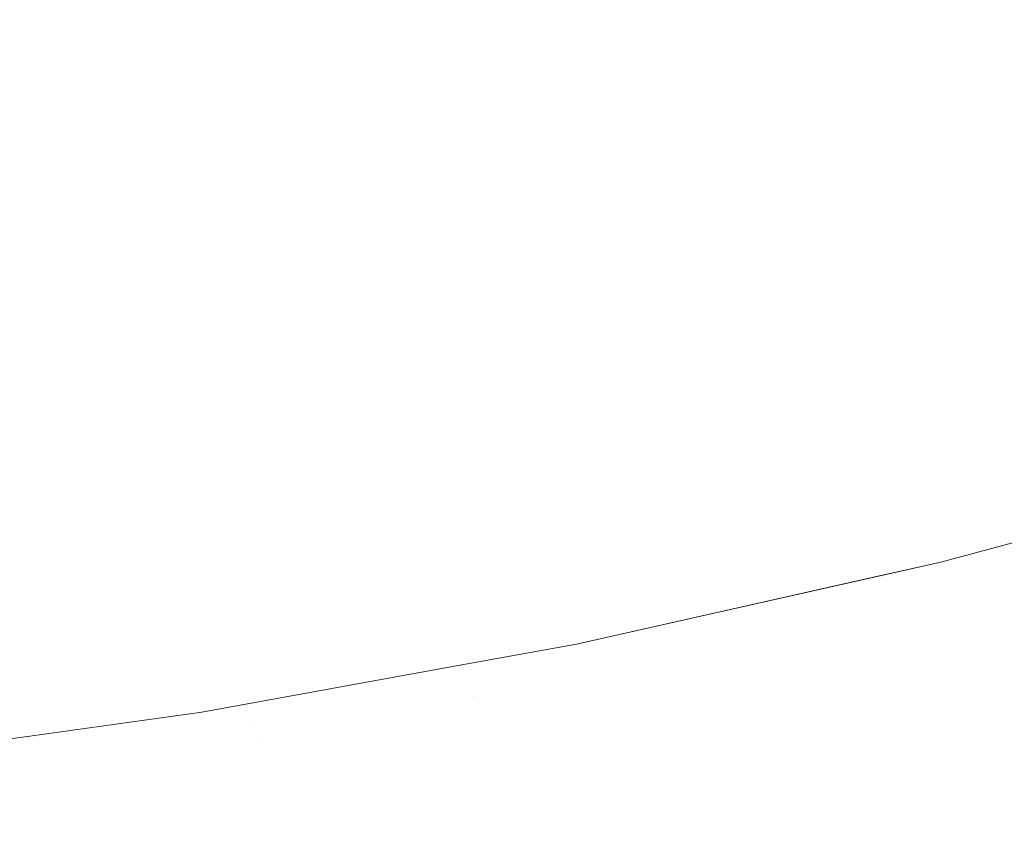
# Model space of a CAD drawing. Header units: centimetres. Extents: x -35.1 to 36.2, y 4.2 to 6.
# Tile 225 of 256: x 12.0502 to 12.087, y 4.5002 to 4.5305. Entities that reach past the tile are written whole.
import ezdxf

# ---------------------------------------------------------------- set-up
doc = ezdxf.new("R2010")
doc.units = ezdxf.units.CM
doc.header["$LTSCALE"] = 2.54
doc.layers.add('Lucido design-1', color=7, linetype='Continuous')

# ---------------------------------------------------------------- blocks, each defined once
blk = doc.blocks.new('Gruppo-4-1')
at = {"color": 7, "linetype": 'Continuous', "lineweight": 9}
blk.add_3dface([(-34.952766, 5.900212, -2276.22217), (-34.952766, 4.300212, -2276.22217), (36.079692, 4.300212, -2276.22217), (36.079692, 5.900212, -2276.22217)], dxfattribs=at)
for points, invisible_edges in [([(12.080947, 4.531262, -2276.661164), (12.087751, 4.533151, -2276.661164), (12.088499, 4.531711, -2276.663225), (12.081637, 4.529806, -2276.663225)], 15), ([(12.050778, 4.531774, -2276.653313), (12.057699, 4.533003, -2276.653313), (12.058278, 4.5313, -2276.655213), (12.051286, 4.530058, -2276.655213)], 15), ([(12.080947, 4.531262, -2276.661164), (12.074033, 4.52952, -2276.661164), (12.07338, 4.531044, -2276.65914), (12.080232, 4.532771, -2276.65914)], 15), ([(12.065818, 4.531056, -2276.657156), (12.05884, 4.529646, -2276.657156), (12.058278, 4.5313, -2276.655213), (12.065188, 4.532696, -2276.655213)], 15), ([(12.065818, 4.531056, -2276.657156), (12.072705, 4.532619, -2276.657156), (12.07338, 4.531044, -2276.65914), (12.066428, 4.529466, -2276.65914)], 15), ([(12.051286, 4.530058, -2276.655213), (12.044223, 4.528974, -2276.655213), (12.043786, 4.530701, -2276.653313), (12.050778, 4.531774, -2276.653313)], 15), ([(12.081637, 4.529806, -2276.663225), (12.088499, 4.531711, -2276.663225), (12.089221, 4.530324, -2276.665321), (12.082301, 4.528403, -2276.665321)], 15), ([(12.051286, 4.530058, -2276.655213), (12.058278, 4.5313, -2276.655213), (12.05884, 4.529646, -2276.657156), (12.05178, 4.528391, -2276.657156)], 15), ([(12.066428, 4.529466, -2276.65914), (12.059384, 4.528042, -2276.65914), (12.05884, 4.529646, -2276.657156), (12.065818, 4.531056, -2276.657156)], 15), ([(12.066428, 4.529466, -2276.65914), (12.07338, 4.531044, -2276.65914), (12.074033, 4.52952, -2276.661164), (12.067019, 4.527928, -2276.661164)], 15), ([(12.081637, 4.529806, -2276.663225), (12.074664, 4.528048, -2276.663225), (12.074033, 4.52952, -2276.661164), (12.080947, 4.531262, -2276.661164)], 15), ([(12.082301, 4.528403, -2276.665321), (12.089221, 4.530324, -2276.665321), (12.089914, 4.52899, -2276.667449), (12.082941, 4.527054, -2276.667449)], 15), ([(12.05178, 4.528391, -2276.657156), (12.044647, 4.527297, -2276.657156), (12.044223, 4.528974, -2276.655213), (12.051286, 4.530058, -2276.655213)], 15), ([(12.05178, 4.528391, -2276.657156), (12.05884, 4.529646, -2276.657156), (12.059384, 4.528042, -2276.65914), (12.052258, 4.526777, -2276.65914)], 15), ([(12.067019, 4.527928, -2276.661164), (12.059911, 4.526491, -2276.661164), (12.059384, 4.528042, -2276.65914), (12.066428, 4.529466, -2276.65914)], 15), ([(12.067019, 4.527928, -2276.661164), (12.074033, 4.52952, -2276.661164), (12.074664, 4.528048, -2276.663225), (12.067589, 4.526443, -2276.663225)], 15), ([(12.082301, 4.528403, -2276.665321), (12.075271, 4.526631, -2276.665321), (12.074664, 4.528048, -2276.663225), (12.081637, 4.529806, -2276.663225)], 15), ([(12.082941, 4.527054, -2276.667449), (12.089914, 4.52899, -2276.667449), (12.090579, 4.527711, -2276.669608), (12.083553, 4.525761, -2276.669608)], 15), ([(12.052258, 4.526777, -2276.65914), (12.045059, 4.525672, -2276.65914), (12.044647, 4.527297, -2276.657156), (12.05178, 4.528391, -2276.657156)], 15), ([(12.082941, 4.527054, -2276.667449), (12.075855, 4.525268, -2276.667449), (12.075271, 4.526631, -2276.665321), (12.082301, 4.528403, -2276.665321)], 15), ([(12.052258, 4.526777, -2276.65914), (12.059384, 4.528042, -2276.65914), (12.059911, 4.526491, -2276.661164), (12.052721, 4.525214, -2276.661164)], 15), ([(12.067589, 4.526443, -2276.663225), (12.074664, 4.528048, -2276.663225), (12.075271, 4.526631, -2276.665321), (12.068138, 4.525012, -2276.665321)], 15), ([(12.067589, 4.526443, -2276.663225), (12.06042, 4.524994, -2276.663225), (12.059911, 4.526491, -2276.661164), (12.067019, 4.527928, -2276.661164)], 15), ([(12.083553, 4.525761, -2276.669608), (12.090579, 4.527711, -2276.669608), (12.091215, 4.526488, -2276.671794), (12.08414, 4.524524, -2276.671794)], 15), ([(12.083553, 4.525761, -2276.669608), (12.076415, 4.523962, -2276.669608), (12.075855, 4.525268, -2276.667449), (12.082941, 4.527054, -2276.667449)], 15), ([(12.052721, 4.525214, -2276.661164), (12.045457, 4.5241, -2276.661164), (12.045059, 4.525672, -2276.65914), (12.052258, 4.526777, -2276.65914)], 15), ([(12.068138, 4.525012, -2276.665321), (12.075271, 4.526631, -2276.665321), (12.075855, 4.525268, -2276.667449), (12.068666, 4.523637, -2276.667449)], 15), ([(12.052721, 4.525214, -2276.661164), (12.059911, 4.526491, -2276.661164), (12.06042, 4.524994, -2276.663225), (12.053168, 4.523706, -2276.663225)], 15), ([(12.068138, 4.525012, -2276.665321), (12.06091, 4.523551, -2276.665321), (12.06042, 4.524994, -2276.663225), (12.067589, 4.526443, -2276.663225)], 15), ([(12.08414, 4.524524, -2276.671794), (12.091215, 4.526488, -2276.671794), (12.091822, 4.52532, -2276.674006), (12.084699, 4.523343, -2276.674006)], 15), ([(12.08414, 4.524524, -2276.671794), (12.07695, 4.522712, -2276.671794), (12.076415, 4.523962, -2276.669608), (12.083553, 4.525761, -2276.669608)], 15), ([(12.053168, 4.523706, -2276.663225), (12.045841, 4.522582, -2276.663225), (12.045457, 4.5241, -2276.661164), (12.052721, 4.525214, -2276.661164)], 15), ([(12.068666, 4.523637, -2276.667449), (12.075855, 4.525268, -2276.667449), (12.076415, 4.523962, -2276.669608), (12.069172, 4.522318, -2276.669608)], 15), ([(12.084699, 4.523343, -2276.674006), (12.091822, 4.52532, -2276.674006), (12.092399, 4.52421, -2276.676241), (12.085231, 4.52222, -2276.676241)], 15), ([(12.053168, 4.523706, -2276.663225), (12.06042, 4.524994, -2276.663225), (12.06091, 4.523551, -2276.665321), (12.053598, 4.522253, -2276.665321)], 15), ([(12.068666, 4.523637, -2276.667449), (12.061381, 4.522165, -2276.667449), (12.06091, 4.523551, -2276.665321), (12.068138, 4.525012, -2276.665321)], 15), ([(12.084699, 4.523343, -2276.674006), (12.077462, 4.521519, -2276.674006), (12.07695, 4.522712, -2276.671794), (12.08414, 4.524524, -2276.671794)], 15), ([(12.069172, 4.522318, -2276.669608), (12.076415, 4.523962, -2276.669608), (12.07695, 4.522712, -2276.671794), (12.069656, 4.521056, -2276.671794)], 15), ([(12.085231, 4.52222, -2276.676241), (12.092399, 4.52421, -2276.676241), (12.092947, 4.523156, -2276.678496), (12.085736, 4.521154, -2276.678496)], 15), ([(12.053598, 4.522253, -2276.665321), (12.046211, 4.521119, -2276.665321), (12.045841, 4.522582, -2276.663225), (12.053168, 4.523706, -2276.663225)], 15), ([(12.069172, 4.522318, -2276.669608), (12.061833, 4.520835, -2276.669608), (12.061381, 4.522165, -2276.667449), (12.068666, 4.523637, -2276.667449)], 15), ([(12.053598, 4.522253, -2276.665321), (12.06091, 4.523551, -2276.665321), (12.061381, 4.522165, -2276.667449), (12.054012, 4.520856, -2276.667449)], 15), ([(12.085231, 4.52222, -2276.676241), (12.077948, 4.520384, -2276.676241), (12.077462, 4.521519, -2276.674006), (12.084699, 4.523343, -2276.674006)], 15), ([(12.085736, 4.521154, -2276.678496), (12.092947, 4.523156, -2276.678496), (12.093465, 4.52216, -2276.680769), (12.086213, 4.520147, -2276.680769)], 15), ([(12.069656, 4.521056, -2276.671794), (12.07695, 4.522712, -2276.671794), (12.077462, 4.521519, -2276.674006), (12.070118, 4.519852, -2276.674006)], 15), ([(12.054012, 4.520856, -2276.667449), (12.046566, 4.519713, -2276.667449), (12.046211, 4.521119, -2276.665321), (12.053598, 4.522253, -2276.665321)], 15), ([(12.054012, 4.520856, -2276.667449), (12.061381, 4.522165, -2276.667449), (12.061833, 4.520835, -2276.669608), (12.054409, 4.519516, -2276.669608)], 15), ([(12.069656, 4.521056, -2276.671794), (12.062265, 4.519563, -2276.671794), (12.061833, 4.520835, -2276.669608), (12.069172, 4.522318, -2276.669608)], 15), ([(12.085736, 4.521154, -2276.678496), (12.078409, 4.519308, -2276.678496), (12.077948, 4.520384, -2276.676241), (12.085231, 4.52222, -2276.676241)], 15), ([(12.086213, 4.520147, -2276.680769), (12.093465, 4.52216, -2276.680769), (12.093953, 4.521222, -2276.683058), (12.086663, 4.519198, -2276.683058)], 15), ([(12.070118, 4.519852, -2276.674006), (12.077462, 4.521519, -2276.674006), (12.077948, 4.520384, -2276.676241), (12.070558, 4.518707, -2276.676241)], 15), ([(12.070118, 4.519852, -2276.674006), (12.062678, 4.518349, -2276.674006), (12.062265, 4.519563, -2276.671794), (12.069656, 4.521056, -2276.671794)], 15), ([(12.086213, 4.520147, -2276.680769), (12.078845, 4.51829, -2276.680769), (12.078409, 4.519308, -2276.678496), (12.085736, 4.521154, -2276.678496)], 15), ([(12.086663, 4.519198, -2276.683058), (12.093953, 4.521222, -2276.683058), (12.094411, 4.520341, -2276.68536), (12.087085, 4.518308, -2276.68536)], 15), ([(12.054409, 4.519516, -2276.669608), (12.046908, 4.518365, -2276.669608), (12.046566, 4.519713, -2276.667449), (12.054012, 4.520856, -2276.667449)], 15), ([(12.054409, 4.519516, -2276.669608), (12.061833, 4.520835, -2276.669608), (12.062265, 4.519563, -2276.671794), (12.054788, 4.518234, -2276.671794)], 15), ([(12.070558, 4.518707, -2276.676241), (12.077948, 4.520384, -2276.676241), (12.078409, 4.519308, -2276.678496), (12.070975, 4.517621, -2276.678496)], 15), ([(12.086663, 4.519198, -2276.683058), (12.079256, 4.517331, -2276.683058), (12.078845, 4.51829, -2276.680769), (12.086213, 4.520147, -2276.680769)], 15), ([(12.054788, 4.518234, -2276.671794), (12.062265, 4.519563, -2276.671794), (12.062678, 4.518349, -2276.674006), (12.05515, 4.517012, -2276.674006)], 15), ([(12.070558, 4.518707, -2276.676241), (12.06307, 4.517194, -2276.676241), (12.062678, 4.518349, -2276.674006), (12.070118, 4.519852, -2276.674006)], 15), ([(12.054788, 4.518234, -2276.671794), (12.047234, 4.517075, -2276.671794), (12.046908, 4.518365, -2276.669608), (12.054409, 4.519516, -2276.669608)], 15), ([(12.070975, 4.517621, -2276.678496), (12.078409, 4.519308, -2276.678496), (12.078845, 4.51829, -2276.680769), (12.071369, 4.516593, -2276.680769)], 15), ([(12.087085, 4.518308, -2276.68536), (12.079642, 4.516431, -2276.68536), (12.079256, 4.517331, -2276.683058), (12.086663, 4.519198, -2276.683058)], 15), ([(12.070975, 4.517621, -2276.678496), (12.063442, 4.516098, -2276.678496), (12.06307, 4.517194, -2276.676241), (12.070558, 4.518707, -2276.676241)], 15), ([(12.05515, 4.517012, -2276.674006), (12.047545, 4.515845, -2276.674006), (12.047234, 4.517075, -2276.671794), (12.054788, 4.518234, -2276.671794)], 15), ([(12.05515, 4.517012, -2276.674006), (12.062678, 4.518349, -2276.674006), (12.06307, 4.517194, -2276.676241), (12.055495, 4.515848, -2276.676241)], 15), ([(12.071369, 4.516593, -2276.680769), (12.078845, 4.51829, -2276.680769), (12.079256, 4.517331, -2276.683058), (12.07174, 4.515626, -2276.683058)], 15), ([(12.087479, 4.517476, -2276.687674), (12.080002, 4.515591, -2276.687674), (12.079642, 4.516431, -2276.68536), (12.087085, 4.518308, -2276.68536)], 15), ([(12.071369, 4.516593, -2276.680769), (12.063794, 4.515062, -2276.680769), (12.063442, 4.516098, -2276.678496), (12.070975, 4.517621, -2276.678496)], 15), ([(12.07174, 4.515626, -2276.683058), (12.079256, 4.517331, -2276.683058), (12.079642, 4.516431, -2276.68536), (12.072089, 4.514718, -2276.68536)], 15), ([(12.087846, 4.516702, -2276.689995), (12.080337, 4.514809, -2276.689995), (12.080002, 4.515591, -2276.687674), (12.087479, 4.517476, -2276.687674)], 15), ([(12.055495, 4.515848, -2276.676241), (12.047842, 4.514674, -2276.676241), (12.047545, 4.515845, -2276.674006), (12.05515, 4.517012, -2276.674006)], 15), ([(12.055495, 4.515848, -2276.676241), (12.06307, 4.517194, -2276.676241), (12.063442, 4.516098, -2276.678496), (12.055822, 4.514744, -2276.678496)], 15), ([(12.07174, 4.515626, -2276.683058), (12.064126, 4.514087, -2276.683058), (12.063794, 4.515062, -2276.680769), (12.071369, 4.516593, -2276.680769)], 15), ([(12.088185, 4.515986, -2276.692323), (12.080647, 4.514086, -2276.692323), (12.080337, 4.514809, -2276.689995), (12.087846, 4.516702, -2276.689995)], 15), ([(12.072089, 4.514718, -2276.68536), (12.079642, 4.516431, -2276.68536), (12.080002, 4.515591, -2276.687674), (12.072415, 4.513869, -2276.687674)], 15), ([(12.055822, 4.514744, -2276.678496), (12.063442, 4.516098, -2276.678496), (12.063794, 4.515062, -2276.680769), (12.056131, 4.513701, -2276.680769)], 15), ([(12.088497, 4.515328, -2276.694654), (12.080931, 4.513421, -2276.694654), (12.080647, 4.514086, -2276.692323), (12.088185, 4.515986, -2276.692323)], 15), ([(12.055822, 4.514744, -2276.678496), (12.048123, 4.513563, -2276.678496), (12.047842, 4.514674, -2276.676241), (12.055495, 4.515848, -2276.676241)], 15), ([(12.072089, 4.514718, -2276.68536), (12.064437, 4.513171, -2276.68536), (12.064126, 4.514087, -2276.683058), (12.07174, 4.515626, -2276.683058)], 15), ([(12.072415, 4.513869, -2276.687674), (12.080002, 4.515591, -2276.687674), (12.080337, 4.514809, -2276.689995), (12.072718, 4.51308, -2276.689995)], 15), ([(12.088782, 4.514727, -2276.696987), (12.081192, 4.512814, -2276.696987), (12.080931, 4.513421, -2276.694654), (12.088497, 4.515328, -2276.694654)], 15), ([(12.056131, 4.513701, -2276.680769), (12.063794, 4.515062, -2276.680769), (12.064126, 4.514087, -2276.683058), (12.056422, 4.512718, -2276.683058)], 15), ([(12.072718, 4.51308, -2276.689995), (12.080337, 4.514809, -2276.689995), (12.080647, 4.514086, -2276.692323), (12.072998, 4.51235, -2276.692323)], 15), ([(12.056131, 4.513701, -2276.680769), (12.048388, 4.512513, -2276.680769), (12.048123, 4.513563, -2276.678496), (12.055822, 4.514744, -2276.678496)], 15), ([(12.072415, 4.513869, -2276.687674), (12.064728, 4.512315, -2276.687674), (12.064437, 4.513171, -2276.68536), (12.072089, 4.514718, -2276.68536)], 15), ([(12.089039, 4.514183, -2276.699319), (12.081427, 4.512265, -2276.699319), (12.081192, 4.512814, -2276.696987), (12.088782, 4.514727, -2276.696987)], 15), ([(12.056422, 4.512718, -2276.683058), (12.064126, 4.514087, -2276.683058), (12.064437, 4.513171, -2276.68536), (12.056695, 4.511796, -2276.68536)], 15), ([(12.072998, 4.51235, -2276.692323), (12.080647, 4.514086, -2276.692323), (12.080931, 4.513421, -2276.694654), (12.073255, 4.511679, -2276.694654)], 15), ([(12.08927, 4.513695, -2276.701649), (12.081638, 4.511772, -2276.701649), (12.081427, 4.512265, -2276.699319), (12.089039, 4.514183, -2276.699319)], 15), ([(12.056422, 4.512718, -2276.683058), (12.048639, 4.511524, -2276.683058), (12.048388, 4.512513, -2276.680769), (12.056131, 4.513701, -2276.680769)], 15), ([(12.072718, 4.51308, -2276.689995), (12.064998, 4.51152, -2276.689995), (12.064728, 4.512315, -2276.687674), (12.072415, 4.513869, -2276.687674)], 15), ([(12.089475, 4.513263, -2276.703974), (12.081825, 4.511335, -2276.703974), (12.081638, 4.511772, -2276.701649), (12.08927, 4.513695, -2276.701649)], 15), ([(12.084622, 4.510259, -2276.72217), (12.097792, 4.513791, -2276.72217), (12.097792, 4.513791, -2276.92217), (12.090203, 4.511756, -2276.92217)], 10), ([(12.097792, 4.513791, -2276.72217), (12.084622, 4.510259, -2276.72217), (12.09021, 4.511713, -2276.71995)], 10), ([(12.073255, 4.511679, -2276.694654), (12.080931, 4.513421, -2276.694654), (12.081192, 4.512814, -2276.696987), (12.07349, 4.511067, -2276.696987)], 15), ([(12.056695, 4.511796, -2276.68536), (12.064437, 4.513171, -2276.68536), (12.064728, 4.512315, -2276.687674), (12.05695, 4.510934, -2276.687674)], 15), ([(12.072998, 4.51235, -2276.692323), (12.065248, 4.510784, -2276.692323), (12.064998, 4.51152, -2276.689995), (12.072718, 4.51308, -2276.689995)], 15), ([(12.089654, 4.512885, -2276.706291), (12.081989, 4.510953, -2276.706291), (12.081825, 4.511335, -2276.703974), (12.089475, 4.513263, -2276.703974)], 15), ([(12.056695, 4.511796, -2276.68536), (12.048874, 4.510596, -2276.68536), (12.048639, 4.511524, -2276.683058), (12.056422, 4.512718, -2276.683058)], 15), ([(12.07349, 4.511067, -2276.696987), (12.081192, 4.512814, -2276.696987), (12.081427, 4.512265, -2276.699319), (12.073703, 4.510512, -2276.699319)], 15), ([(12.089808, 4.512561, -2276.7086), (12.082129, 4.510626, -2276.7086), (12.081989, 4.510953, -2276.706291), (12.089654, 4.512885, -2276.706291)], 15), ([(12.089936, 4.51229, -2276.710899), (12.082247, 4.510352, -2276.710899), (12.082129, 4.510626, -2276.7086), (12.089808, 4.512561, -2276.7086)], 15), ([(12.05695, 4.510934, -2276.687674), (12.064728, 4.512315, -2276.687674), (12.064998, 4.51152, -2276.689995), (12.057188, 4.510132, -2276.689995)], 15), ([(12.073255, 4.511679, -2276.694654), (12.065478, 4.510107, -2276.694654), (12.065248, 4.510784, -2276.692323), (12.072998, 4.51235, -2276.692323)], 15), ([(12.073703, 4.510512, -2276.699319), (12.081427, 4.512265, -2276.699319), (12.081638, 4.511772, -2276.701649), (12.073894, 4.510014, -2276.701649)], 15), ([(12.09004, 4.512071, -2276.713185), (12.082342, 4.51013, -2276.713185), (12.082247, 4.510352, -2276.710899), (12.089936, 4.51229, -2276.710899)], 15), ([(12.09012, 4.511902, -2276.715456), (12.082415, 4.50996, -2276.715456), (12.082342, 4.51013, -2276.713185), (12.09004, 4.512071, -2276.713185)], 15), ([(12.090177, 4.511783, -2276.717712), (12.082466, 4.50984, -2276.717712), (12.082415, 4.50996, -2276.715456), (12.09012, 4.511902, -2276.715456)], 15), ([(12.05695, 4.510934, -2276.687674), (12.049093, 4.509728, -2276.687674), (12.048874, 4.510596, -2276.68536), (12.056695, 4.511796, -2276.68536)], 15), ([(12.057188, 4.510132, -2276.689995), (12.064998, 4.51152, -2276.689995), (12.065248, 4.510784, -2276.692323), (12.057407, 4.509391, -2276.692323)], 15), ([(12.07349, 4.511067, -2276.696987), (12.065688, 4.509489, -2276.696987), (12.065478, 4.510107, -2276.694654), (12.073255, 4.511679, -2276.694654)], 15), ([(12.073894, 4.510014, -2276.701649), (12.081638, 4.511772, -2276.701649), (12.081825, 4.511335, -2276.703974), (12.074063, 4.509573, -2276.703974)], 15), ([(12.09021, 4.511713, -2276.71995), (12.082497, 4.509768, -2276.71995), (12.082466, 4.50984, -2276.717712), (12.090177, 4.511783, -2276.717712)], 15), ([(12.082497, 4.509768, -2276.71995), (12.09021, 4.511713, -2276.71995), (12.084622, 4.510259, -2276.72217)], 11), ([(12.090244, 4.511642, -2276.925344), (12.082527, 4.509697, -2276.925344), (12.084622, 4.510259, -2276.92217)], 11), ([(12.090314, 4.511493, -2276.928615), (12.082591, 4.509547, -2276.928615), (12.082527, 4.509697, -2276.925344), (12.090244, 4.511642, -2276.925344)], 15), ([(12.090437, 4.511234, -2276.931982), (12.082704, 4.509285, -2276.931982), (12.082591, 4.509547, -2276.928615), (12.090314, 4.511493, -2276.928615)], 15), ([(12.084622, 4.510259, -2276.92217), (12.090203, 4.511756, -2276.92217), (12.090244, 4.511642, -2276.925344)], 10), ([(12.090203, 4.511756, -2276.92217), (12.084622, 4.510259, -2276.92217), (12.084622, 4.510259, -2276.72217)], 10), ([(12.074063, 4.509573, -2276.703974), (12.081825, 4.511335, -2276.703974), (12.081989, 4.510953, -2276.706291), (12.074211, 4.509188, -2276.706291)], 15), ([(12.090616, 4.510855, -2276.935444), (12.082868, 4.508902, -2276.935444), (12.082704, 4.509285, -2276.931982), (12.090437, 4.511234, -2276.931982)], 15), ([(12.057188, 4.510132, -2276.689995), (12.049297, 4.508922, -2276.689995), (12.049093, 4.509728, -2276.687674), (12.05695, 4.510934, -2276.687674)], 15), ([(12.057407, 4.509391, -2276.692323), (12.065248, 4.510784, -2276.692323), (12.065478, 4.510107, -2276.694654), (12.057609, 4.508709, -2276.694654)], 15), ([(12.073703, 4.510512, -2276.699319), (12.065878, 4.50893, -2276.699319), (12.065688, 4.509489, -2276.696987), (12.07349, 4.511067, -2276.696987)], 15), ([(12.074211, 4.509188, -2276.706291), (12.081989, 4.510953, -2276.706291), (12.082129, 4.510626, -2276.7086), (12.074338, 4.508858, -2276.7086)], 15), ([(12.082971, 4.508662, -2276.93721), (12.082868, 4.508902, -2276.935444), (12.090616, 4.510855, -2276.935444), (12.090729, 4.510617, -2276.93721)], 15), ([(12.073894, 4.510014, -2276.701649), (12.066048, 4.508429, -2276.701649), (12.065878, 4.50893, -2276.699319), (12.073703, 4.510512, -2276.699319)], 15), ([(12.074338, 4.508858, -2276.7086), (12.082129, 4.510626, -2276.7086), (12.082247, 4.510352, -2276.710899), (12.074444, 4.508581, -2276.710899)], 15), ([(12.074444, 4.508581, -2276.710899), (12.082247, 4.510352, -2276.710899), (12.082342, 4.51013, -2276.713185), (12.07453, 4.508358, -2276.713185)], 15), ([(12.090729, 4.510617, -2276.93721), (12.090858, 4.510345, -2276.938998), (12.083089, 4.508387, -2276.938998), (12.082971, 4.508662, -2276.93721)], 15), ([(12.083222, 4.508076, -2276.940809), (12.083089, 4.508387, -2276.938998), (12.090858, 4.510345, -2276.938998), (12.091004, 4.510038, -2276.940809)], 15), ([(12.057407, 4.509391, -2276.692323), (12.049486, 4.508176, -2276.692323), (12.049297, 4.508922, -2276.689995), (12.057188, 4.510132, -2276.689995)], 15), ([(12.057609, 4.508709, -2276.694654), (12.065478, 4.510107, -2276.694654), (12.065688, 4.509489, -2276.696987), (12.057793, 4.508087, -2276.696987)], 15), ([(12.074063, 4.509573, -2276.703974), (12.066199, 4.507984, -2276.703974), (12.066048, 4.508429, -2276.701649), (12.073894, 4.510014, -2276.701649)], 15), ([(12.084622, 4.510259, -2276.92217), (12.074667, 4.508024, -2276.92217), (12.071018, 4.507204, -2276.72217), (12.082498, 4.509782, -2276.72217)], 10), ([(12.07453, 4.508358, -2276.713185), (12.082342, 4.51013, -2276.713185), (12.082415, 4.50996, -2276.715456), (12.074596, 4.508186, -2276.715456)], 15), ([(12.074667, 4.508024, -2276.92217), (12.084622, 4.510259, -2276.92217), (12.082527, 4.509697, -2276.925344)], 10), ([(12.084622, 4.510259, -2276.72217), (12.082498, 4.509782, -2276.72217), (12.082497, 4.509768, -2276.71995)], 10), ([(12.082498, 4.509782, -2276.72217), (12.084622, 4.510259, -2276.72217), (12.084622, 4.510259, -2276.92217)], 10), ([(12.091004, 4.510038, -2276.940809), (12.091167, 4.509693, -2276.942641), (12.083371, 4.507728, -2276.942641), (12.083222, 4.508076, -2276.940809)], 15), ([(12.082498, 4.509782, -2276.72217), (12.071018, 4.507204, -2276.72217), (12.07467, 4.507992, -2276.71995)], 10), ([(12.074596, 4.508186, -2276.715456), (12.082415, 4.50996, -2276.715456), (12.082466, 4.50984, -2276.717712), (12.074643, 4.508064, -2276.717712)], 15), ([(12.074643, 4.508064, -2276.717712), (12.082466, 4.50984, -2276.717712), (12.082497, 4.509768, -2276.71995), (12.07467, 4.507992, -2276.71995)], 15), ([(12.082527, 4.509697, -2276.925344), (12.074698, 4.50792, -2276.925344), (12.074667, 4.508024, -2276.92217)], 11), ([(12.07467, 4.507992, -2276.71995), (12.082497, 4.509768, -2276.71995), (12.082498, 4.509782, -2276.72217)], 11), ([(12.074698, 4.50792, -2276.925344), (12.082527, 4.509697, -2276.925344), (12.082591, 4.509547, -2276.928615), (12.074756, 4.507769, -2276.928615)], 15), ([(12.083536, 4.507342, -2276.944493), (12.083371, 4.507728, -2276.942641), (12.091167, 4.509693, -2276.942641), (12.091348, 4.509311, -2276.944493)], 15), ([(12.057609, 4.508709, -2276.694654), (12.04966, 4.50749, -2276.694654), (12.049486, 4.508176, -2276.692323), (12.057407, 4.509391, -2276.692323)], 15), ([(12.057793, 4.508087, -2276.696987), (12.065688, 4.509489, -2276.696987), (12.065878, 4.50893, -2276.699319), (12.05796, 4.507524, -2276.699319)], 15), ([(12.074211, 4.509188, -2276.706291), (12.066331, 4.507595, -2276.706291), (12.066199, 4.507984, -2276.703974), (12.074063, 4.509573, -2276.703974)], 15), ([(12.074756, 4.507769, -2276.928615), (12.082591, 4.509547, -2276.928615), (12.082704, 4.509285, -2276.931982), (12.074857, 4.507505, -2276.931982)], 15), ([(12.074857, 4.507505, -2276.931982), (12.082704, 4.509285, -2276.931982), (12.082868, 4.508902, -2276.935444), (12.075006, 4.507118, -2276.935444)], 15), ([(12.091348, 4.509311, -2276.944493), (12.091548, 4.508888, -2276.946366), (12.083719, 4.506915, -2276.946366), (12.083536, 4.507342, -2276.944493)], 15), ([(12.05796, 4.507524, -2276.699319), (12.065878, 4.50893, -2276.699319), (12.066048, 4.508429, -2276.701649), (12.05811, 4.507018, -2276.701649)], 15), ([(12.074338, 4.508858, -2276.7086), (12.066444, 4.507262, -2276.7086), (12.066331, 4.507595, -2276.706291), (12.074211, 4.509188, -2276.706291)], 15), ([(12.075099, 4.506875, -2276.93721), (12.075006, 4.507118, -2276.935444), (12.082868, 4.508902, -2276.935444), (12.082971, 4.508662, -2276.93721)], 15), ([(12.08392, 4.506447, -2276.948259), (12.083719, 4.506915, -2276.946366), (12.091548, 4.508888, -2276.946366), (12.091768, 4.508425, -2276.948259)], 15), ([(12.057793, 4.508087, -2276.696987), (12.049818, 4.506864, -2276.696987), (12.04966, 4.50749, -2276.694654), (12.057609, 4.508709, -2276.694654)], 15), ([(12.074444, 4.508581, -2276.710899), (12.066539, 4.506983, -2276.710899), (12.066444, 4.507262, -2276.7086), (12.074338, 4.508858, -2276.7086)], 15), ([(12.07453, 4.508358, -2276.713185), (12.066616, 4.506758, -2276.713185), (12.066539, 4.506983, -2276.710899), (12.074444, 4.508581, -2276.710899)], 15), ([(12.082971, 4.508662, -2276.93721), (12.083089, 4.508387, -2276.938998), (12.075205, 4.506598, -2276.938998), (12.075099, 4.506875, -2276.93721)], 15), ([(12.05811, 4.507018, -2276.701649), (12.066048, 4.508429, -2276.701649), (12.066199, 4.507984, -2276.703974), (12.058243, 4.506571, -2276.703974)], 15), ([(12.074596, 4.508186, -2276.715456), (12.066675, 4.506585, -2276.715456), (12.066616, 4.506758, -2276.713185), (12.07453, 4.508358, -2276.713185)], 15), ([(12.074643, 4.508064, -2276.717712), (12.066716, 4.506462, -2276.717712), (12.066675, 4.506585, -2276.715456), (12.074596, 4.508186, -2276.715456)], 15), ([(12.075326, 4.506284, -2276.940809), (12.075205, 4.506598, -2276.938998), (12.083089, 4.508387, -2276.938998), (12.083222, 4.508076, -2276.940809)], 15), ([(12.091768, 4.508425, -2276.948259), (12.092008, 4.507919, -2276.95017), (12.084139, 4.505936, -2276.95017), (12.08392, 4.506447, -2276.948259)], 15), ([(12.05796, 4.507524, -2276.699319), (12.049962, 4.506297, -2276.699319), (12.049818, 4.506864, -2276.696987), (12.057793, 4.508087, -2276.696987)], 15), ([(12.058243, 4.506571, -2276.703974), (12.066199, 4.507984, -2276.703974), (12.066331, 4.507595, -2276.706291), (12.058358, 4.506179, -2276.706291)], 15), ([(12.07467, 4.507992, -2276.71995), (12.066741, 4.50639, -2276.71995), (12.066716, 4.506462, -2276.717712), (12.074643, 4.508064, -2276.717712)], 15), ([(12.066741, 4.50639, -2276.71995), (12.07467, 4.507992, -2276.71995), (12.071018, 4.507204, -2276.72217)], 11), ([(12.071018, 4.507204, -2276.92217), (12.074698, 4.50792, -2276.925344), (12.066765, 4.506317, -2276.925344)], 11), ([(12.074756, 4.507769, -2276.928615), (12.066817, 4.506164, -2276.928615), (12.066765, 4.506317, -2276.925344), (12.074698, 4.50792, -2276.925344)], 15), ([(12.074857, 4.507505, -2276.931982), (12.066908, 4.505898, -2276.931982), (12.066817, 4.506164, -2276.928615), (12.074756, 4.507769, -2276.928615)], 15), ([(12.071018, 4.507204, -2276.92217), (12.074667, 4.508024, -2276.92217), (12.074698, 4.50792, -2276.925344)], 10), ([(12.074667, 4.508024, -2276.92217), (12.071018, 4.507204, -2276.92217), (12.071018, 4.507204, -2276.72217)], 10), ([(12.083222, 4.508076, -2276.940809), (12.083371, 4.507728, -2276.942641), (12.075461, 4.505933, -2276.942641), (12.075326, 4.506284, -2276.940809)], 15), ([(12.084377, 4.50538, -2276.952099), (12.084139, 4.505936, -2276.95017), (12.092008, 4.507919, -2276.95017), (12.092268, 4.507369, -2276.952099)], 15), ([(12.05811, 4.507018, -2276.701649), (12.05009, 4.505788, -2276.701649), (12.049962, 4.506297, -2276.699319), (12.05796, 4.507524, -2276.699319)], 15), ([(12.058358, 4.506179, -2276.706291), (12.066331, 4.507595, -2276.706291), (12.066444, 4.507262, -2276.7086), (12.058458, 4.505844, -2276.7086)], 15), ([(12.075006, 4.507118, -2276.935444), (12.06704, 4.505508, -2276.935444), (12.066908, 4.505898, -2276.931982), (12.074857, 4.507505, -2276.931982)], 15), ([(12.07561, 4.505543, -2276.944493), (12.075461, 4.505933, -2276.942641), (12.083371, 4.507728, -2276.942641), (12.083536, 4.507342, -2276.944493)], 15), ([(12.058458, 4.505844, -2276.7086), (12.066444, 4.507262, -2276.7086), (12.066539, 4.506983, -2276.710899), (12.058541, 4.505563, -2276.710899)], 15), ([(12.066765, 4.506317, -2276.925344), (12.066738, 4.506427, -2276.92217), (12.071018, 4.507204, -2276.92217)], 9), ([(12.066738, 4.506427, -2276.72217), (12.071018, 4.507204, -2276.72217), (12.071018, 4.507204, -2276.92217), (12.066738, 4.506427, -2276.92217)], 10), ([(12.071018, 4.507204, -2276.72217), (12.066738, 4.506427, -2276.72217), (12.066741, 4.50639, -2276.71995)], 10), ([(12.067123, 4.505263, -2276.93721), (12.06704, 4.505508, -2276.935444), (12.075006, 4.507118, -2276.935444), (12.075099, 4.506875, -2276.93721)], 15), ([(12.083536, 4.507342, -2276.944493), (12.083719, 4.506915, -2276.946366), (12.075776, 4.505113, -2276.946366), (12.07561, 4.505543, -2276.944493)], 15), ([(12.092268, 4.507369, -2276.952099), (12.092551, 4.506773, -2276.954044), (12.084635, 4.504778, -2276.954044), (12.084377, 4.50538, -2276.952099)], 15), ([(12.058243, 4.506571, -2276.703974), (12.050204, 4.505337, -2276.703974), (12.05009, 4.505788, -2276.701649), (12.05811, 4.507018, -2276.701649)], 15), ([(12.058541, 4.505563, -2276.710899), (12.066539, 4.506983, -2276.710899), (12.066616, 4.506758, -2276.713185), (12.058608, 4.505336, -2276.713185)], 15), ([(12.058608, 4.505336, -2276.713185), (12.066616, 4.506758, -2276.713185), (12.066675, 4.506585, -2276.715456), (12.05866, 4.505161, -2276.715456)], 15), ([(12.075099, 4.506875, -2276.93721), (12.075205, 4.506598, -2276.938998), (12.067218, 4.504984, -2276.938998), (12.067123, 4.505263, -2276.93721)], 15), ([(12.075957, 4.50464, -2276.948259), (12.075776, 4.505113, -2276.946366), (12.083719, 4.506915, -2276.946366), (12.08392, 4.506447, -2276.948259)], 15), ([(12.084913, 4.504128, -2276.956004), (12.084635, 4.504778, -2276.954044), (12.092551, 4.506773, -2276.954044), (12.092855, 4.50613, -2276.956004)], 15), ([(12.058358, 4.506179, -2276.706291), (12.050304, 4.504944, -2276.706291), (12.050204, 4.505337, -2276.703974), (12.058243, 4.506571, -2276.703974)], 15), ([(12.05874, 4.504891, -2276.925344), (12.057032, 4.504665, -2276.92217), (12.066738, 4.506427, -2276.92217)], 9), ([(12.066738, 4.506427, -2276.92217), (12.057032, 4.504665, -2276.92217), (12.057032, 4.504665, -2276.72217), (12.066738, 4.506427, -2276.72217)], 10), ([(12.066738, 4.506427, -2276.72217), (12.057032, 4.504665, -2276.72217), (12.058718, 4.504965, -2276.71995)], 10), ([(12.05866, 4.505161, -2276.715456), (12.066675, 4.506585, -2276.715456), (12.066716, 4.506462, -2276.717712), (12.058697, 4.505038, -2276.717712)], 15), ([(12.058697, 4.505038, -2276.717712), (12.066716, 4.506462, -2276.717712), (12.066741, 4.50639, -2276.71995), (12.058718, 4.504965, -2276.71995)], 15), ([(12.058718, 4.504965, -2276.71995), (12.066741, 4.50639, -2276.71995), (12.066738, 4.506427, -2276.72217)], 11), ([(12.066738, 4.506427, -2276.92217), (12.066765, 4.506317, -2276.925344), (12.05874, 4.504891, -2276.925344)], 11), ([(12.05874, 4.504891, -2276.925344), (12.066765, 4.506317, -2276.925344), (12.066817, 4.506164, -2276.928615), (12.058785, 4.504738, -2276.928615)], 15), ([(12.067326, 4.504667, -2276.940809), (12.067218, 4.504984, -2276.938998), (12.075205, 4.506598, -2276.938998), (12.075326, 4.506284, -2276.940809)], 15), ([(12.08392, 4.506447, -2276.948259), (12.084139, 4.505936, -2276.95017), (12.076155, 4.504124, -2276.95017), (12.075957, 4.50464, -2276.948259)], 15), ([(12.058458, 4.505844, -2276.7086), (12.050389, 4.504606, -2276.7086), (12.050304, 4.504944, -2276.706291), (12.058358, 4.506179, -2276.706291)], 15), ([(12.058785, 4.504738, -2276.928615), (12.066817, 4.506164, -2276.928615), (12.066908, 4.505898, -2276.931982), (12.058865, 4.504469, -2276.931982)], 15), ([(12.075326, 4.506284, -2276.940809), (12.075461, 4.505933, -2276.942641), (12.067446, 4.504313, -2276.942641), (12.067326, 4.504667, -2276.940809)], 15), ([(12.06758, 4.50392, -2276.944493), (12.067446, 4.504313, -2276.942641), (12.075461, 4.505933, -2276.942641), (12.07561, 4.505543, -2276.944493)], 15), ([(12.07637, 4.503563, -2276.952099), (12.076155, 4.504124, -2276.95017), (12.084139, 4.505936, -2276.95017), (12.084377, 4.50538, -2276.952099)], 15), ([(12.092855, 4.50613, -2276.956004), (12.093183, 4.505439, -2276.957979), (12.085213, 4.50343, -2276.957979), (12.084913, 4.504128, -2276.956004)], 15), ([(12.058541, 4.505563, -2276.710899), (12.050461, 4.504323, -2276.710899), (12.050389, 4.504606, -2276.7086), (12.058458, 4.505844, -2276.7086)], 15), ([(12.058608, 4.505336, -2276.713185), (12.050519, 4.504094, -2276.713185), (12.050461, 4.504323, -2276.710899), (12.058541, 4.505563, -2276.710899)], 15), ([(12.058865, 4.504469, -2276.931982), (12.066908, 4.505898, -2276.931982), (12.06704, 4.505508, -2276.935444), (12.058981, 4.504077, -2276.935444)], 15), ([(12.042095, 4.504288, -2276.703974), (12.050204, 4.505337, -2276.703974), (12.050304, 4.504944, -2276.706291), (12.042179, 4.503892, -2276.706291)], 15), ([(12.05866, 4.505161, -2276.715456), (12.050563, 4.503919, -2276.715456), (12.050519, 4.504094, -2276.713185), (12.058608, 4.505336, -2276.713185)], 15), ([(12.058981, 4.504077, -2276.935444), (12.06704, 4.505508, -2276.935444), (12.067123, 4.505263, -2276.93721)], 11), ([(12.067123, 4.505263, -2276.93721), (12.059138, 4.503548, -2276.938998), (12.058981, 4.504077, -2276.935444)], 11), ([(12.067123, 4.505263, -2276.93721), (12.067218, 4.504984, -2276.938998), (12.059138, 4.503548, -2276.938998)], 11), ([(12.07561, 4.505543, -2276.944493), (12.075776, 4.505113, -2276.946366), (12.067727, 4.503486, -2276.946366), (12.06758, 4.50392, -2276.944493)], 15), ([(12.084377, 4.50538, -2276.952099), (12.084635, 4.504778, -2276.954044), (12.076604, 4.502955, -2276.954044), (12.07637, 4.503563, -2276.952099)], 15), ([(12.093534, 4.504697, -2276.959966), (12.085534, 4.50268, -2276.959966), (12.085213, 4.50343, -2276.957979), (12.093183, 4.505439, -2276.957979)], 15), ([(12.042179, 4.503892, -2276.706291), (12.050304, 4.504944, -2276.706291), (12.050389, 4.504606, -2276.7086), (12.04225, 4.503552, -2276.7086)], 15), ([(12.058697, 4.505038, -2276.717712), (12.050595, 4.503795, -2276.717712), (12.050563, 4.503919, -2276.715456), (12.05866, 4.505161, -2276.715456)], 15), ([(12.058718, 4.504965, -2276.71995), (12.050613, 4.503721, -2276.71995), (12.050595, 4.503795, -2276.717712), (12.058697, 4.505038, -2276.717712)], 15), ([(12.050613, 4.503721, -2276.71995), (12.058718, 4.504965, -2276.71995), (12.057032, 4.504665, -2276.72217)], 11), ([(12.058785, 4.504738, -2276.928615), (12.050671, 4.503493, -2276.928615), (12.050632, 4.503648, -2276.925344), (12.05874, 4.504891, -2276.925344)], 15), ([(12.057032, 4.504665, -2276.92217), (12.05874, 4.504891, -2276.925344), (12.050632, 4.503648, -2276.925344)], 11), ([(12.059232, 4.50323, -2276.940809), (12.059138, 4.503548, -2276.938998), (12.067218, 4.504984, -2276.938998), (12.067326, 4.504667, -2276.940809)], 15), ([(12.067889, 4.503009, -2276.948259), (12.067727, 4.503486, -2276.946366), (12.075776, 4.505113, -2276.946366), (12.075957, 4.50464, -2276.948259)], 15), ([(12.04225, 4.503552, -2276.7086), (12.050389, 4.504606, -2276.7086), (12.050461, 4.504323, -2276.710899), (12.04231, 4.503268, -2276.710899)], 15), ([(12.050632, 4.503648, -2276.925344), (12.050609, 4.50377, -2276.92217), (12.057032, 4.504665, -2276.92217)], 9), ([(12.050609, 4.50377, -2276.72217), (12.057032, 4.504665, -2276.72217), (12.057032, 4.504665, -2276.92217), (12.050609, 4.50377, -2276.92217)], 10), ([(12.057032, 4.504665, -2276.72217), (12.050609, 4.50377, -2276.72217), (12.050613, 4.503721, -2276.71995)], 10), ([(12.058865, 4.504469, -2276.931982), (12.050739, 4.503223, -2276.931982), (12.050671, 4.503493, -2276.928615), (12.058785, 4.504738, -2276.928615)], 15), ([(12.058981, 4.504077, -2276.935444), (12.050839, 4.502827, -2276.935444), (12.050739, 4.503223, -2276.931982), (12.058865, 4.504469, -2276.931982)], 15), ([(12.067326, 4.504667, -2276.940809), (12.067446, 4.504313, -2276.942641), (12.059338, 4.502873, -2276.942641), (12.059232, 4.50323, -2276.940809)], 15), ([(12.075957, 4.50464, -2276.948259), (12.076155, 4.504124, -2276.95017), (12.068066, 4.502489, -2276.95017), (12.067889, 4.503009, -2276.948259)], 15), ([(12.076855, 4.5023, -2276.956004), (12.076604, 4.502955, -2276.954044), (12.084635, 4.504778, -2276.954044), (12.084913, 4.504128, -2276.956004)], 15), ([(12.09391, 4.503904, -2276.961965), (12.085877, 4.501879, -2276.961965), (12.085534, 4.50268, -2276.959966), (12.093534, 4.504697, -2276.959966)], 15), ([(12.04231, 4.503268, -2276.710899), (12.050461, 4.504323, -2276.710899), (12.050519, 4.504094, -2276.713185), (12.042358, 4.503038, -2276.713185)], 15), ([(12.042358, 4.503038, -2276.713185), (12.050519, 4.504094, -2276.713185), (12.050563, 4.503919, -2276.715456), (12.042395, 4.502861, -2276.715456)], 15), ([(12.059455, 4.502477, -2276.944493), (12.059338, 4.502873, -2276.942641), (12.067446, 4.504313, -2276.942641), (12.06758, 4.50392, -2276.944493)], 15), ([(12.068258, 4.501923, -2276.952099), (12.068066, 4.502489, -2276.95017), (12.076155, 4.504124, -2276.95017), (12.07637, 4.503563, -2276.952099)], 15), ([(12.084913, 4.504128, -2276.956004), (12.085213, 4.50343, -2276.957979), (12.077126, 4.501595, -2276.957979), (12.076855, 4.5023, -2276.956004)], 15), ([(12.042395, 4.502861, -2276.715456), (12.050563, 4.503919, -2276.715456), (12.050595, 4.503795, -2276.717712), (12.042421, 4.502737, -2276.717712)], 15), ([(12.042421, 4.502737, -2276.717712), (12.050595, 4.503795, -2276.717712), (12.050613, 4.503721, -2276.71995), (12.042437, 4.502663, -2276.71995)], 15), ([(12.042729, 4.502672, -2276.72217), (12.042437, 4.502663, -2276.71995), (12.050613, 4.503721, -2276.71995)], 11), ([(12.042729, 4.502672, -2276.92217), (12.050609, 4.50377, -2276.92217), (12.050632, 4.503648, -2276.925344)], 10), ([(12.050609, 4.50377, -2276.92217), (12.042729, 4.502672, -2276.92217), (12.042729, 4.502672, -2276.72217), (12.050609, 4.50377, -2276.72217)], 10), ([(12.050613, 4.503721, -2276.71995), (12.050609, 4.50377, -2276.72217), (12.042729, 4.502672, -2276.72217)], 9), ([(12.059138, 4.503548, -2276.938998), (12.050974, 4.502296, -2276.938998), (12.050839, 4.502827, -2276.935444), (12.058981, 4.504077, -2276.935444)], 15), ([(12.06758, 4.50392, -2276.944493), (12.067727, 4.503486, -2276.946366), (12.059585, 4.502039, -2276.946366), (12.059455, 4.502477, -2276.944493)], 15), ([(12.094311, 4.503058, -2276.963974), (12.086243, 4.501024, -2276.963974), (12.085877, 4.501879, -2276.961965), (12.09391, 4.503904, -2276.961965)], 15), ([(12.050632, 4.503648, -2276.925344), (12.042453, 4.502589, -2276.925344), (12.042729, 4.502672, -2276.92217)], 11), ([(12.042453, 4.502589, -2276.925344), (12.050632, 4.503648, -2276.925344), (12.050671, 4.503493, -2276.928615), (12.042485, 4.502433, -2276.928615)], 15), ([(12.042485, 4.502433, -2276.928615), (12.050671, 4.503493, -2276.928615), (12.050739, 4.503223, -2276.931982), (12.042542, 4.502162, -2276.931982)], 15), ([(12.051055, 4.501975, -2276.940809), (12.050974, 4.502296, -2276.938998), (12.059138, 4.503548, -2276.938998), (12.059232, 4.50323, -2276.940809)], 15), ([(12.059727, 4.501559, -2276.948259), (12.059585, 4.502039, -2276.946366), (12.067727, 4.503486, -2276.946366), (12.067889, 4.503009, -2276.948259)], 15), ([(12.07637, 4.503563, -2276.952099), (12.076604, 4.502955, -2276.954044), (12.068466, 4.501311, -2276.954044), (12.068258, 4.501923, -2276.952099)], 15), ([(12.077126, 4.501595, -2276.957979), (12.085213, 4.50343, -2276.957979), (12.085534, 4.50268, -2276.959966), (12.077416, 4.500838, -2276.959966)], 15), ([(12.042542, 4.502162, -2276.931982), (12.050739, 4.503223, -2276.931982), (12.050839, 4.502827, -2276.935444), (12.042626, 4.501764, -2276.935444)], 15), ([(12.059232, 4.50323, -2276.940809), (12.059338, 4.502873, -2276.942641), (12.051146, 4.501616, -2276.942641), (12.051055, 4.501975, -2276.940809)], 15), ([(12.067889, 4.503009, -2276.948259), (12.068066, 4.502489, -2276.95017), (12.059882, 4.501035, -2276.95017), (12.059727, 4.501559, -2276.948259)], 15), ([(12.094738, 4.502157, -2276.96599), (12.086633, 4.500115, -2276.96599), (12.086243, 4.501024, -2276.963974), (12.094311, 4.503058, -2276.963974)], 15), ([(12.042626, 4.501764, -2276.935444), (12.050839, 4.502827, -2276.935444), (12.050974, 4.502296, -2276.938998), (12.042738, 4.50123, -2276.938998)], 15), ([(12.051247, 4.501217, -2276.944493), (12.051146, 4.501616, -2276.942641), (12.059338, 4.502873, -2276.942641), (12.059455, 4.502477, -2276.944493)], 15), ([(12.068691, 4.50065, -2276.956004), (12.068466, 4.501311, -2276.954044), (12.076604, 4.502955, -2276.954044), (12.076855, 4.5023, -2276.956004)], 15), ([(12.077416, 4.500838, -2276.959966), (12.085534, 4.50268, -2276.959966), (12.085877, 4.501879, -2276.961965), (12.077727, 4.50003, -2276.961965)], 15), ([(12.042806, 4.500908, -2276.940809), (12.042738, 4.50123, -2276.938998), (12.050974, 4.502296, -2276.938998), (12.051055, 4.501975, -2276.940809)], 15), ([(12.059455, 4.502477, -2276.944493), (12.059585, 4.502039, -2276.946366), (12.051358, 4.500777, -2276.946366), (12.051247, 4.501217, -2276.944493)], 15), ([(12.060051, 4.500465, -2276.952099), (12.059882, 4.501035, -2276.95017), (12.068066, 4.502489, -2276.95017), (12.068258, 4.501923, -2276.952099)], 15), ([(12.076855, 4.5023, -2276.956004), (12.077126, 4.501595, -2276.957979), (12.068932, 4.499939, -2276.957979), (12.068691, 4.50065, -2276.956004)], 15), ([(12.051055, 4.501975, -2276.940809), (12.051146, 4.501616, -2276.942641), (12.042882, 4.500547, -2276.942641), (12.042806, 4.500908, -2276.940809)], 15), ([(12.05148, 4.500294, -2276.948259), (12.051358, 4.500777, -2276.946366), (12.059585, 4.502039, -2276.946366), (12.059727, 4.501559, -2276.948259)], 15), ([(12.068258, 4.501923, -2276.952099), (12.068466, 4.501311, -2276.954044), (12.060233, 4.499848, -2276.954044), (12.060051, 4.500465, -2276.952099)], 15), ([(12.095191, 4.501201, -2276.968013), (12.087047, 4.499148, -2276.968013), (12.086633, 4.500115, -2276.96599), (12.094738, 4.502157, -2276.96599)], 15), ([(12.042966, 4.500146, -2276.944493), (12.042882, 4.500547, -2276.942641), (12.051146, 4.501616, -2276.942641), (12.051247, 4.501217, -2276.944493)], 15), ([(12.059727, 4.501559, -2276.948259), (12.059882, 4.501035, -2276.95017), (12.051614, 4.499767, -2276.95017), (12.05148, 4.500294, -2276.948259)], 15), ([(12.077416, 4.500838, -2276.959966), (12.069191, 4.499176, -2276.959966), (12.068932, 4.499939, -2276.957979), (12.077126, 4.501595, -2276.957979)], 15), ([(12.077727, 4.50003, -2276.961965), (12.085877, 4.501879, -2276.961965), (12.086243, 4.501024, -2276.963974), (12.078058, 4.499167, -2276.963974)], 15), ([(12.051247, 4.501217, -2276.944493), (12.051358, 4.500777, -2276.946366), (12.043059, 4.499703, -2276.946366), (12.042966, 4.500146, -2276.944493)], 15), ([(12.060431, 4.499182, -2276.956004), (12.060233, 4.499848, -2276.954044), (12.068466, 4.501311, -2276.954044), (12.068691, 4.50065, -2276.956004)], 15), ([(12.051759, 4.499193, -2276.952099), (12.051614, 4.499767, -2276.95017), (12.059882, 4.501035, -2276.95017), (12.060051, 4.500465, -2276.952099)], 15), ([(12.077727, 4.50003, -2276.961965), (12.069468, 4.498361, -2276.961965), (12.069191, 4.499176, -2276.959966), (12.077416, 4.500838, -2276.959966)], 15), ([(12.078058, 4.499167, -2276.963974), (12.086243, 4.501024, -2276.963974), (12.086633, 4.500115, -2276.96599), (12.07841, 4.498249, -2276.96599)], 15), ([(12.043162, 4.499217, -2276.948259), (12.043059, 4.499703, -2276.946366), (12.051358, 4.500777, -2276.946366), (12.05148, 4.500294, -2276.948259)], 15), ([(12.060051, 4.500465, -2276.952099), (12.060233, 4.499848, -2276.954044), (12.051916, 4.498572, -2276.954044), (12.051759, 4.499193, -2276.952099)], 15), ([(12.068691, 4.50065, -2276.956004), (12.068932, 4.499939, -2276.957979), (12.060643, 4.498466, -2276.957979), (12.060431, 4.499182, -2276.956004)], 15), ([(12.05148, 4.500294, -2276.948259), (12.051614, 4.499767, -2276.95017), (12.043273, 4.498687, -2276.95017), (12.043162, 4.499217, -2276.948259)], 15)]:
    blk.add_3dface(points, dxfattribs=dict(at, invisible_edges=invisible_edges))

msp = doc.modelspace()

# ---------------------------------------------------------------- block references
at = {"layer": 'Lucido design-1', "color": 7}
msp.add_blockref('Gruppo-4-1', (0, 0), dxfattribs=at)

doc.saveas('drawing.dxf')
